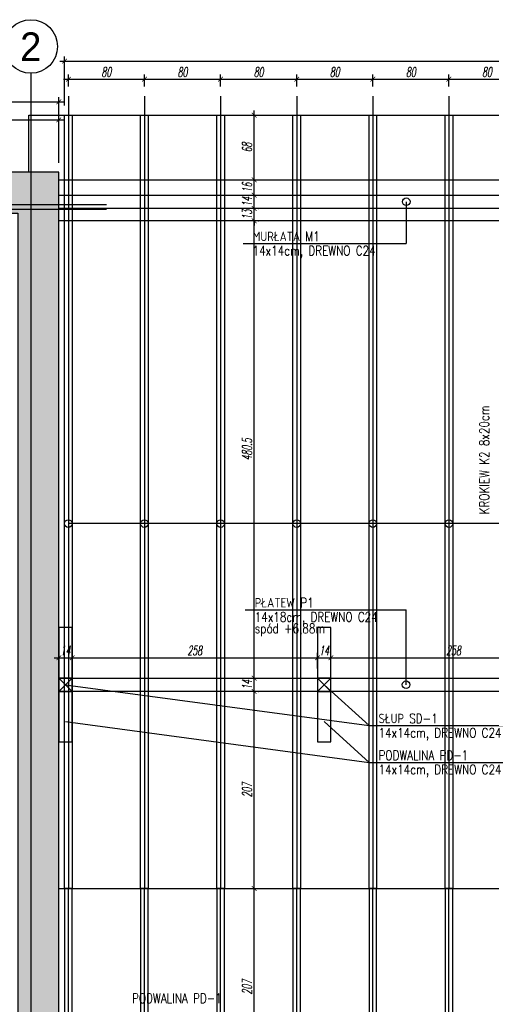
# Model space of a CAD drawing. Header units: millimetres. Extents: x -66901 to 936319, y -323998 to 488548.
# Tile 62 of 84: x 536208 to 541164, y 278651 to 288995. Entities that reach past the tile are written whole.
import ezdxf
from ezdxf.enums import TextEntityAlignment as Align
from ezdxf.lldxf.tags import DXFTag

# ---------------------------------------------------------------- set-up
doc = ezdxf.new("R2010")
doc.units = ezdxf.units.MM
doc.header["$LTSCALE"] = 5
doc.header["$MEASUREMENT"] = 0
for name, color, linetype in [('K-DREWNO', 15, 'Continuous'), ('K-HATCH', 8, 'Continuous'), ('k-kleszcze', 41, 'DASHED2'), ('K-OSIE', 1, 'CENTER'), ('K-SC_KON', 2, 'Continuous'), ('K-WYMIARY', 254, 'Continuous'), ('N-20', 254, 'Continuous'), ('N-25', 71, 'Continuous'), ('N-50', 4, 'Continuous'), ('POMOCNICZE', 8, 'DASHED2'), ('S-25', 71, 'Continuous')]:
    doc.layers.add(name, color=color, linetype=linetype)
doc.styles.add('GENERATED_STYLE_3', font='txt')
doc.styles.add('ROMANS', font='romans.shx', dxfattribs={"width": 0.8, "oblique": 10})
doc.styles.add('WYMIARY', font='romans.shx', dxfattribs={"width": 0.6, "oblique": 10})
tags = doc.linetypes.add('CENTER', pattern=[2, 1.25, -0.25, 0.25, -0.25]).pattern_tags.tags
tags[10:11] = [DXFTag(74, 4), DXFTag(75, 0), DXFTag(340, '0'), DXFTag(46, 1.0), DXFTag(50, 0.0), DXFTag(44, 0.0), DXFTag(45, 0.0)]
tags[8:9] = [DXFTag(74, 4), DXFTag(75, 0), DXFTag(340, '0'), DXFTag(46, 1.0), DXFTag(50, 0.0), DXFTag(44, 0.0), DXFTag(45, 0.0)]
tags[6:7] = [DXFTag(74, 4), DXFTag(75, 0), DXFTag(340, '0'), DXFTag(46, 1.0), DXFTag(50, 0.0), DXFTag(44, 0.0), DXFTag(45, 0.0)]
tags[4:5] = [DXFTag(74, 4), DXFTag(75, 0), DXFTag(340, '0'), DXFTag(46, 1.0), DXFTag(50, 0.0), DXFTag(44, 0.0), DXFTag(45, 0.0)]
tags = doc.linetypes.add('DASHED2', pattern=[0.375, 0.25, -0.125]).pattern_tags.tags
tags[6:7] = [DXFTag(74, 4), DXFTag(75, 0), DXFTag(340, '0'), DXFTag(46, 1.0), DXFTag(50, 0.0), DXFTag(44, 0.0), DXFTag(45, 0.0)]
tags[4:5] = [DXFTag(74, 4), DXFTag(75, 0), DXFTag(340, '0'), DXFTag(46, 1.0), DXFTag(50, 0.0), DXFTag(44, 0.0), DXFTag(45, 0.0)]
doc.dimstyles.new('CM50', dxfattribs={"dimscale": 50, "dimtxt": 2, "dimasz": 1, "dimexe": 1, "dimexo": 2, "dimgap": 0.5, "dimtad": 1, "dimlfac": 0.1, "dimrnd": 0.5, "dimdsep": 46, "dimtxsty": 'WYMIARY', "dimblk": 'ARCHTICK', "dimcen": 0, "dimdle": 1, "dimclrd": 253, "dimclre": 251, "dimclrt": 30, "dimaunit": 1, "dimadec": 0, "dimazin": 0, "dimtfac": 1, "dimtix": 1, "dimtmove": 0, "dimatfit": 3, "dimldrblk": 'ARCHTICK', "dimfxl": 1, "dimtvp": 0.4, "dimtolj": 1, "dimarcsym": 0})

# ---------------------------------------------------------------- blocks, each defined once
blk = doc.blocks.new('_ArchTick')
at = {"color": 0, "linetype": 'ByBlock', "const_width": 0.15}
blk.add_lwpolyline([(-0.5, -0.5), (0.5, 0.5)], dxfattribs=at)
blk = doc.blocks.new('*D844')
at = {"layer": 'Defpoints', "color": 0, "transparency": 16777216}
for p in [(536619, 287942), (534769, 287392), (536619, 287392)]:
    blk.add_point(p, dxfattribs=at)
at = {"layer": 'K-WYMIARY', "color": 251, "lineweight": -2, "transparency": 16777216}
for p, q in [((534769, 287492), (534769, 287992)), ((536619, 287492), (536619, 287992))]:
    blk.add_line(p, q, dxfattribs=at)
at = {"layer": 'K-WYMIARY', "color": 253, "lineweight": -2, "transparency": 16777216}
blk.add_line((534719, 287942), (536669, 287942), dxfattribs=at)
at = {"layer": 'K-WYMIARY', "color": 253, "lineweight": -2, "transparency": 16777216, "xscale": 50, "yscale": 50, "zscale": 50, "rotation": 180}
blk.add_blockref('_ArchTick', (534769, 287942), dxfattribs=at)
at = {"layer": 'K-WYMIARY', "color": 253, "lineweight": -2, "transparency": 16777216, "xscale": 50, "yscale": 50, "zscale": 50}
blk.add_blockref('_ArchTick', (536619, 287942), dxfattribs=at)
at = {"layer": 'K-WYMIARY', "color": 30, "transparency": 16777216, "insert": (535694, 288018), "char_height": 100, "attachment_point": 5, "style": 'WYMIARY'}
blk.add_mtext('\\A1;185', dxfattribs=at)
blk = doc.blocks.new('*D847')
at = {"layer": 'Defpoints', "color": 0, "transparency": 16777216}
for p in [(536619, 288132), (527829, 287392), (536619, 287392)]:
    blk.add_point(p, dxfattribs=at)
at = {"layer": 'K-WYMIARY', "color": 253, "lineweight": -2, "transparency": 16777216}
blk.add_line((527779, 288132), (536669, 288132), dxfattribs=at)
at = {"layer": 'K-WYMIARY', "color": 251, "lineweight": -2, "transparency": 16777216}
for p, q in [((527829, 287492), (527829, 288182)), ((536619, 287492), (536619, 288182))]:
    blk.add_line(p, q, dxfattribs=at)
at = {"layer": 'K-WYMIARY', "color": 253, "lineweight": -2, "transparency": 16777216, "xscale": 50, "yscale": 50, "zscale": 50, "rotation": 180}
blk.add_blockref('_ArchTick', (527829, 288132), dxfattribs=at)
at = {"layer": 'K-WYMIARY', "color": 253, "lineweight": -2, "transparency": 16777216, "xscale": 50, "yscale": 50, "zscale": 50}
blk.add_blockref('_ArchTick', (536619, 288132), dxfattribs=at)
at = {"layer": 'K-WYMIARY', "color": 30, "transparency": 16777216, "insert": (532224, 288208), "char_height": 100, "attachment_point": 5, "style": 'WYMIARY'}
blk.add_mtext('\\A1;879', dxfattribs=at)
blk = doc.blocks.new('*D982')
at = {"layer": 'Defpoints', "color": 0, "transparency": 16777216}
for p in [(537519, 288370), (536719, 288192), (537519, 288192)]:
    blk.add_point(p, dxfattribs=at)
at = {"layer": 'K-WYMIARY', "color": 251, "lineweight": -2, "transparency": 16777216}
for p, q in [((536719, 288292), (536719, 288420)), ((537519, 288292), (537519, 288420))]:
    blk.add_line(p, q, dxfattribs=at)
at = {"layer": 'K-WYMIARY', "color": 253, "lineweight": -2, "transparency": 16777216}
blk.add_line((536669, 288370), (537569, 288370), dxfattribs=at)
at = {"layer": 'K-WYMIARY', "color": 253, "lineweight": -2, "transparency": 16777216, "xscale": 50, "yscale": 50, "zscale": 50, "rotation": 180}
blk.add_blockref('_ArchTick', (536719, 288370), dxfattribs=at)
at = {"layer": 'K-WYMIARY', "color": 253, "lineweight": -2, "transparency": 16777216, "xscale": 50, "yscale": 50, "zscale": 50}
blk.add_blockref('_ArchTick', (537519, 288370), dxfattribs=at)
at = {"layer": 'K-WYMIARY', "color": 30, "transparency": 16777216, "insert": (537119, 288445), "char_height": 100, "attachment_point": 5, "style": 'WYMIARY'}
blk.add_mtext('\\A1;80', dxfattribs=at)
blk = doc.blocks.new('*D983')
at = {"layer": 'Defpoints', "color": 0, "transparency": 16777216}
for p in [(538319, 288370), (537519, 288192), (538319, 288192)]:
    blk.add_point(p, dxfattribs=at)
at = {"layer": 'K-WYMIARY', "color": 251, "lineweight": -2, "transparency": 16777216}
for p, q in [((537519, 288292), (537519, 288420)), ((538319, 288292), (538319, 288420))]:
    blk.add_line(p, q, dxfattribs=at)
at = {"layer": 'K-WYMIARY', "color": 253, "lineweight": -2, "transparency": 16777216}
blk.add_line((537469, 288370), (538369, 288370), dxfattribs=at)
at = {"layer": 'K-WYMIARY', "color": 253, "lineweight": -2, "transparency": 16777216, "xscale": 50, "yscale": 50, "zscale": 50, "rotation": 180}
blk.add_blockref('_ArchTick', (537519, 288370), dxfattribs=at)
at = {"layer": 'K-WYMIARY', "color": 253, "lineweight": -2, "transparency": 16777216, "xscale": 50, "yscale": 50, "zscale": 50}
blk.add_blockref('_ArchTick', (538319, 288370), dxfattribs=at)
at = {"layer": 'K-WYMIARY', "color": 30, "transparency": 16777216, "insert": (537919, 288445), "char_height": 100, "attachment_point": 5, "style": 'WYMIARY'}
blk.add_mtext('\\A1;80', dxfattribs=at)
blk = doc.blocks.new('*D984')
at = {"layer": 'Defpoints', "color": 0, "transparency": 16777216}
for p in [(539119, 288370), (538319, 288192), (539119, 288192)]:
    blk.add_point(p, dxfattribs=at)
at = {"layer": 'K-WYMIARY', "color": 251, "lineweight": -2, "transparency": 16777216}
for p, q in [((538319, 288292), (538319, 288420)), ((539119, 288292), (539119, 288420))]:
    blk.add_line(p, q, dxfattribs=at)
at = {"layer": 'K-WYMIARY', "color": 253, "lineweight": -2, "transparency": 16777216}
blk.add_line((538269, 288370), (539169, 288370), dxfattribs=at)
at = {"layer": 'K-WYMIARY', "color": 253, "lineweight": -2, "transparency": 16777216, "xscale": 50, "yscale": 50, "zscale": 50, "rotation": 180}
blk.add_blockref('_ArchTick', (538319, 288370), dxfattribs=at)
at = {"layer": 'K-WYMIARY', "color": 253, "lineweight": -2, "transparency": 16777216, "xscale": 50, "yscale": 50, "zscale": 50}
blk.add_blockref('_ArchTick', (539119, 288370), dxfattribs=at)
at = {"layer": 'K-WYMIARY', "color": 30, "transparency": 16777216, "insert": (538719, 288445), "char_height": 100, "attachment_point": 5, "style": 'WYMIARY'}
blk.add_mtext('\\A1;80', dxfattribs=at)
blk = doc.blocks.new('*D985')
at = {"layer": 'Defpoints', "color": 0, "transparency": 16777216}
for p in [(539919, 288370), (539119, 288192), (539919, 288192)]:
    blk.add_point(p, dxfattribs=at)
at = {"layer": 'K-WYMIARY', "color": 251, "lineweight": -2, "transparency": 16777216}
for p, q in [((539119, 288292), (539119, 288420)), ((539919, 288292), (539919, 288420))]:
    blk.add_line(p, q, dxfattribs=at)
at = {"layer": 'K-WYMIARY', "color": 253, "lineweight": -2, "transparency": 16777216}
blk.add_line((539069, 288370), (539969, 288370), dxfattribs=at)
at = {"layer": 'K-WYMIARY', "color": 253, "lineweight": -2, "transparency": 16777216, "xscale": 50, "yscale": 50, "zscale": 50, "rotation": 180}
blk.add_blockref('_ArchTick', (539119, 288370), dxfattribs=at)
at = {"layer": 'K-WYMIARY', "color": 253, "lineweight": -2, "transparency": 16777216, "xscale": 50, "yscale": 50, "zscale": 50}
blk.add_blockref('_ArchTick', (539919, 288370), dxfattribs=at)
at = {"layer": 'K-WYMIARY', "color": 30, "transparency": 16777216, "insert": (539519, 288445), "char_height": 100, "attachment_point": 5, "style": 'WYMIARY'}
blk.add_mtext('\\A1;80', dxfattribs=at)
blk = doc.blocks.new('*D986')
at = {"layer": 'Defpoints', "color": 0, "transparency": 16777216}
for p in [(540719, 288370), (539919, 288192), (540719, 288192)]:
    blk.add_point(p, dxfattribs=at)
at = {"layer": 'K-WYMIARY', "color": 251, "lineweight": -2, "transparency": 16777216}
for p, q in [((539919, 288292), (539919, 288420)), ((540719, 288292), (540719, 288420))]:
    blk.add_line(p, q, dxfattribs=at)
at = {"layer": 'K-WYMIARY', "color": 253, "lineweight": -2, "transparency": 16777216}
blk.add_line((539869, 288370), (540769, 288370), dxfattribs=at)
at = {"layer": 'K-WYMIARY', "color": 253, "lineweight": -2, "transparency": 16777216, "xscale": 50, "yscale": 50, "zscale": 50, "rotation": 180}
blk.add_blockref('_ArchTick', (539919, 288370), dxfattribs=at)
at = {"layer": 'K-WYMIARY', "color": 253, "lineweight": -2, "transparency": 16777216, "xscale": 50, "yscale": 50, "zscale": 50}
blk.add_blockref('_ArchTick', (540719, 288370), dxfattribs=at)
at = {"layer": 'K-WYMIARY', "color": 30, "transparency": 16777216, "insert": (540319, 288445), "char_height": 100, "attachment_point": 5, "style": 'WYMIARY'}
blk.add_mtext('\\A1;80', dxfattribs=at)
blk = doc.blocks.new('*D987')
at = {"layer": 'Defpoints', "color": 0, "transparency": 16777216}
for p in [(541519, 288370), (540719, 288192), (541519, 288192)]:
    blk.add_point(p, dxfattribs=at)
at = {"layer": 'K-WYMIARY', "color": 251, "lineweight": -2, "transparency": 16777216}
for p, q in [((540719, 288292), (540719, 288420)), ((541519, 288292), (541519, 288420))]:
    blk.add_line(p, q, dxfattribs=at)
at = {"layer": 'K-WYMIARY', "color": 253, "lineweight": -2, "transparency": 16777216}
blk.add_line((540669, 288370), (541569, 288370), dxfattribs=at)
at = {"layer": 'K-WYMIARY', "color": 253, "lineweight": -2, "transparency": 16777216, "xscale": 50, "yscale": 50, "zscale": 50, "rotation": 180}
blk.add_blockref('_ArchTick', (540719, 288370), dxfattribs=at)
at = {"layer": 'K-WYMIARY', "color": 253, "lineweight": -2, "transparency": 16777216, "xscale": 50, "yscale": 50, "zscale": 50}
blk.add_blockref('_ArchTick', (541519, 288370), dxfattribs=at)
at = {"layer": 'K-WYMIARY', "color": 30, "transparency": 16777216, "insert": (541119, 288445), "char_height": 100, "attachment_point": 5, "style": 'WYMIARY'}
blk.add_mtext('\\A1;80', dxfattribs=at)
blk = doc.blocks.new('*D1002')
at = {"layer": 'Defpoints', "color": 0, "transparency": 16777216}
for p in [(553159, 288560), (536679, 287992), (553159, 287992)]:
    blk.add_point(p, dxfattribs=at)
at = {"layer": 'K-WYMIARY', "color": 251, "lineweight": -2, "transparency": 16777216}
for p, q in [((536679, 288092), (536679, 288610)), ((553159, 288092), (553159, 288610))]:
    blk.add_line(p, q, dxfattribs=at)
at = {"layer": 'K-WYMIARY', "color": 253, "lineweight": -2, "transparency": 16777216}
blk.add_line((536629, 288560), (553209, 288560), dxfattribs=at)
at = {"layer": 'K-WYMIARY', "color": 253, "lineweight": -2, "transparency": 16777216, "xscale": 50, "yscale": 50, "zscale": 50, "rotation": 180}
blk.add_blockref('_ArchTick', (536679, 288560), dxfattribs=at)
at = {"layer": 'K-WYMIARY', "color": 253, "lineweight": -2, "transparency": 16777216, "xscale": 50, "yscale": 50, "zscale": 50}
blk.add_blockref('_ArchTick', (553159, 288560), dxfattribs=at)
at = {"layer": 'K-WYMIARY', "color": 30, "transparency": 16777216, "insert": (544919, 288635), "char_height": 100, "attachment_point": 5, "style": 'WYMIARY'}
blk.add_mtext('\\A1;1648', dxfattribs=at)
blk = doc.blocks.new('*D1012')
at = {"layer": 'Defpoints', "color": 0, "transparency": 16777216}
for p in [(536759, 282292), (536619, 282078), (536759, 282078)]:
    blk.add_point(p, dxfattribs=at)
at = {"layer": 'K-WYMIARY', "color": 251, "lineweight": -2, "transparency": 16777216}
for p, q in [((536619, 282178), (536619, 282342)), ((536759, 282178), (536759, 282342))]:
    blk.add_line(p, q, dxfattribs=at)
at = {"layer": 'K-WYMIARY', "color": 253, "lineweight": -2, "transparency": 16777216}
blk.add_line((536569, 282292), (536809, 282292), dxfattribs=at)
at = {"layer": 'K-WYMIARY', "color": 253, "lineweight": -2, "transparency": 16777216, "xscale": 50, "yscale": 50, "zscale": 50, "rotation": 180}
blk.add_blockref('_ArchTick', (536619, 282292), dxfattribs=at)
at = {"layer": 'K-WYMIARY', "color": 253, "lineweight": -2, "transparency": 16777216, "xscale": 50, "yscale": 50, "zscale": 50}
blk.add_blockref('_ArchTick', (536759, 282292), dxfattribs=at)
at = {"layer": 'K-WYMIARY', "color": 30, "transparency": 16777216, "insert": (536689, 282367), "char_height": 100, "attachment_point": 5, "style": 'WYMIARY'}
blk.add_mtext('\\A1;14', dxfattribs=at)
blk = doc.blocks.new('*D1013')
at = {"layer": 'Defpoints', "color": 0, "transparency": 16777216}
for p in [(539338, 282292), (536759, 282078), (539338, 282078)]:
    blk.add_point(p, dxfattribs=at)
at = {"layer": 'K-WYMIARY', "color": 251, "lineweight": -2, "transparency": 16777216}
for p, q in [((536759, 282178), (536759, 282342)), ((539338, 282178), (539338, 282342))]:
    blk.add_line(p, q, dxfattribs=at)
at = {"layer": 'K-WYMIARY', "color": 253, "lineweight": -2, "transparency": 16777216}
blk.add_line((536709, 282292), (539388, 282292), dxfattribs=at)
at = {"layer": 'K-WYMIARY', "color": 253, "lineweight": -2, "transparency": 16777216, "xscale": 50, "yscale": 50, "zscale": 50, "rotation": 180}
blk.add_blockref('_ArchTick', (536759, 282292), dxfattribs=at)
at = {"layer": 'K-WYMIARY', "color": 253, "lineweight": -2, "transparency": 16777216, "xscale": 50, "yscale": 50, "zscale": 50}
blk.add_blockref('_ArchTick', (539338, 282292), dxfattribs=at)
at = {"layer": 'K-WYMIARY', "color": 30, "transparency": 16777216, "insert": (538048, 282367), "char_height": 100, "attachment_point": 5, "style": 'WYMIARY'}
blk.add_mtext('\\A1;258', dxfattribs=at)
blk = doc.blocks.new('*D1014')
at = {"layer": 'Defpoints', "color": 0, "transparency": 16777216}
for p in [(539478, 282292), (539338, 282078), (539478, 282078)]:
    blk.add_point(p, dxfattribs=at)
at = {"layer": 'K-WYMIARY', "color": 251, "lineweight": -2, "transparency": 16777216}
for p, q in [((539338, 282178), (539338, 282342)), ((539478, 282178), (539478, 282342))]:
    blk.add_line(p, q, dxfattribs=at)
at = {"layer": 'K-WYMIARY', "color": 253, "lineweight": -2, "transparency": 16777216}
blk.add_line((539288, 282292), (539528, 282292), dxfattribs=at)
at = {"layer": 'K-WYMIARY', "color": 253, "lineweight": -2, "transparency": 16777216, "xscale": 50, "yscale": 50, "zscale": 50, "rotation": 180}
blk.add_blockref('_ArchTick', (539338, 282292), dxfattribs=at)
at = {"layer": 'K-WYMIARY', "color": 253, "lineweight": -2, "transparency": 16777216, "xscale": 50, "yscale": 50, "zscale": 50}
blk.add_blockref('_ArchTick', (539478, 282292), dxfattribs=at)
at = {"layer": 'K-WYMIARY', "color": 30, "transparency": 16777216, "insert": (539408, 282367), "char_height": 100, "attachment_point": 5, "style": 'WYMIARY'}
blk.add_mtext('\\A1;14', dxfattribs=at)
blk = doc.blocks.new('*D1015')
at = {"layer": 'Defpoints', "color": 0, "transparency": 16777216}
for p in [(542057, 282292), (539478, 282078), (542057, 282078)]:
    blk.add_point(p, dxfattribs=at)
at = {"layer": 'K-WYMIARY', "color": 251, "lineweight": -2, "transparency": 16777216}
for p, q in [((539478, 282178), (539478, 282342)), ((542057, 282178), (542057, 282342))]:
    blk.add_line(p, q, dxfattribs=at)
at = {"layer": 'K-WYMIARY', "color": 253, "lineweight": -2, "transparency": 16777216}
blk.add_line((539428, 282292), (542107, 282292), dxfattribs=at)
at = {"layer": 'K-WYMIARY', "color": 253, "lineweight": -2, "transparency": 16777216, "xscale": 50, "yscale": 50, "zscale": 50, "rotation": 180}
blk.add_blockref('_ArchTick', (539478, 282292), dxfattribs=at)
at = {"layer": 'K-WYMIARY', "color": 253, "lineweight": -2, "transparency": 16777216, "xscale": 50, "yscale": 50, "zscale": 50}
blk.add_blockref('_ArchTick', (542057, 282292), dxfattribs=at)
at = {"layer": 'K-WYMIARY', "color": 30, "transparency": 16777216, "insert": (540767, 282367), "char_height": 100, "attachment_point": 5, "style": 'WYMIARY'}
blk.add_mtext('\\A1;258', dxfattribs=at)
blk = doc.blocks.new('*D1030')
at = {"layer": 'Defpoints', "color": 0, "transparency": 16777216}
for p in [(538619, 279867), (538672, 279867), (538619, 277796)]:
    blk.add_point(p, dxfattribs=at)
at = {"layer": 'K-WYMIARY', "color": 253, "lineweight": -2, "transparency": 16777216}
blk.add_line((538672, 277746), (538672, 279917), dxfattribs=at)
at = {"layer": 'K-WYMIARY', "color": 251, "lineweight": -2, "transparency": 16777216}
for p, q in [((538719, 279867), (538722, 279867)), ((538719, 277796), (538722, 277796))]:
    blk.add_line(p, q, dxfattribs=at)
at = {"layer": 'K-WYMIARY', "color": 253, "lineweight": -2, "transparency": 16777216, "xscale": 50, "yscale": 50, "zscale": 50}
for p, rotation in [((538672, 279867), 90), ((538672, 277796), 270)]:
    blk.add_blockref('_ArchTick', p, dxfattribs=dict(at, rotation=rotation))
at = {"layer": 'K-WYMIARY', "color": 30, "transparency": 16777216, "insert": (538597, 278831), "char_height": 100, "attachment_point": 5, "rotation": 90, "style": 'WYMIARY'}
blk.add_mtext('\\A1;207', dxfattribs=at)
blk = doc.blocks.new('*D1031')
at = {"layer": 'Defpoints', "color": 0, "transparency": 16777216}
for p in [(538619, 281938), (538672, 281938), (538619, 279867)]:
    blk.add_point(p, dxfattribs=at)
at = {"layer": 'K-WYMIARY', "color": 253, "lineweight": -2, "transparency": 16777216}
blk.add_line((538672, 279817), (538672, 281988), dxfattribs=at)
at = {"layer": 'K-WYMIARY', "color": 251, "lineweight": -2, "transparency": 16777216}
for p, q in [((538719, 281938), (538722, 281938)), ((538719, 279867), (538722, 279867))]:
    blk.add_line(p, q, dxfattribs=at)
at = {"layer": 'K-WYMIARY', "color": 253, "lineweight": -2, "transparency": 16777216, "xscale": 50, "yscale": 50, "zscale": 50}
for p, rotation in [((538672, 281938), 90), ((538672, 279867), 270)]:
    blk.add_blockref('_ArchTick', p, dxfattribs=dict(at, rotation=rotation))
at = {"layer": 'K-WYMIARY', "color": 30, "transparency": 16777216, "insert": (538597, 280902), "char_height": 100, "attachment_point": 5, "rotation": 90, "style": 'WYMIARY'}
blk.add_mtext('\\A1;207', dxfattribs=at)
blk = doc.blocks.new('*D1032')
at = {"layer": 'Defpoints', "color": 0, "transparency": 16777216}
for p in [(538619, 282078), (538672, 282078), (538619, 281938)]:
    blk.add_point(p, dxfattribs=at)
at = {"layer": 'K-WYMIARY', "color": 253, "lineweight": -2, "transparency": 16777216}
blk.add_line((538672, 281888), (538672, 282128), dxfattribs=at)
at = {"layer": 'K-WYMIARY', "color": 251, "lineweight": -2, "transparency": 16777216}
for p, q in [((538719, 282078), (538722, 282078)), ((538719, 281938), (538722, 281938))]:
    blk.add_line(p, q, dxfattribs=at)
at = {"layer": 'K-WYMIARY', "color": 253, "lineweight": -2, "transparency": 16777216, "xscale": 50, "yscale": 50, "zscale": 50}
for p, rotation in [((538672, 282078), 90), ((538672, 281938), 270)]:
    blk.add_blockref('_ArchTick', p, dxfattribs=dict(at, rotation=rotation))
at = {"layer": 'K-WYMIARY', "color": 30, "transparency": 16777216, "insert": (538597, 282008), "char_height": 100, "attachment_point": 5, "rotation": 90, "style": 'WYMIARY'}
blk.add_mtext('\\A1;14', dxfattribs=at)
blk = doc.blocks.new('*D1033')
at = {"layer": 'Defpoints', "color": 0, "transparency": 16777216}
for p in [(538619, 286882), (538672, 286882), (538619, 282078)]:
    blk.add_point(p, dxfattribs=at)
at = {"layer": 'K-WYMIARY', "color": 253, "lineweight": -2, "transparency": 16777216}
blk.add_line((538672, 282028), (538672, 286932), dxfattribs=at)
at = {"layer": 'K-WYMIARY', "color": 251, "lineweight": -2, "transparency": 16777216}
for p, q in [((538719, 286882), (538722, 286882)), ((538719, 282078), (538722, 282078))]:
    blk.add_line(p, q, dxfattribs=at)
at = {"layer": 'K-WYMIARY', "color": 253, "lineweight": -2, "transparency": 16777216, "xscale": 50, "yscale": 50, "zscale": 50}
for p, rotation in [((538672, 286882), 90), ((538672, 282078), 270)]:
    blk.add_blockref('_ArchTick', p, dxfattribs=dict(at, rotation=rotation))
at = {"layer": 'K-WYMIARY', "color": 30, "transparency": 16777216, "insert": (538597, 284480), "char_height": 100, "attachment_point": 5, "rotation": 90, "style": 'WYMIARY'}
blk.add_mtext('\\A1;480.5', dxfattribs=at)
blk = doc.blocks.new('*D1034')
at = {"layer": 'Defpoints', "color": 0, "transparency": 16777216}
for p in [(538619, 287012), (538672, 287012), (538619, 286882)]:
    blk.add_point(p, dxfattribs=at)
at = {"layer": 'K-WYMIARY', "color": 253, "lineweight": -2, "transparency": 16777216}
for p, q in [((538672, 287012), (538672, 287062)), ((538672, 286882), (538672, 287012)), ((538672, 286882), (538672, 286832))]:
    blk.add_line(p, q, dxfattribs=at)
at = {"layer": 'K-WYMIARY', "color": 251, "lineweight": -2, "transparency": 16777216}
for p, q in [((538719, 287012), (538722, 287012)), ((538719, 286882), (538722, 286882))]:
    blk.add_line(p, q, dxfattribs=at)
at = {"layer": 'K-WYMIARY', "color": 253, "lineweight": -2, "transparency": 16777216, "xscale": 50, "yscale": 50, "zscale": 50}
for p, rotation in [((538672, 287012), 270), ((538672, 286882), 90)]:
    blk.add_blockref('_ArchTick', p, dxfattribs=dict(at, rotation=rotation))
at = {"layer": 'K-WYMIARY', "color": 30, "transparency": 16777216, "insert": (538597, 286947), "char_height": 100, "attachment_point": 5, "rotation": 90, "style": 'WYMIARY'}
blk.add_mtext('\\A1;13', dxfattribs=at)
blk = doc.blocks.new('*D1035')
at = {"layer": 'Defpoints', "color": 0, "transparency": 16777216}
for p in [(538619, 287152), (538672, 287152), (538619, 287012)]:
    blk.add_point(p, dxfattribs=at)
at = {"layer": 'K-WYMIARY', "color": 253, "lineweight": -2, "transparency": 16777216}
blk.add_line((538672, 286962), (538672, 287202), dxfattribs=at)
at = {"layer": 'K-WYMIARY', "color": 251, "lineweight": -2, "transparency": 16777216}
for p, q in [((538719, 287152), (538722, 287152)), ((538719, 287012), (538722, 287012))]:
    blk.add_line(p, q, dxfattribs=at)
at = {"layer": 'K-WYMIARY', "color": 253, "lineweight": -2, "transparency": 16777216, "xscale": 50, "yscale": 50, "zscale": 50}
for p, rotation in [((538672, 287152), 90), ((538672, 287012), 270)]:
    blk.add_blockref('_ArchTick', p, dxfattribs=dict(at, rotation=rotation))
at = {"layer": 'K-WYMIARY', "color": 30, "transparency": 16777216, "insert": (538597, 287082), "char_height": 100, "attachment_point": 5, "rotation": 90, "style": 'WYMIARY'}
blk.add_mtext('\\A1;14', dxfattribs=at)
blk = doc.blocks.new('*D1036')
at = {"layer": 'Defpoints', "color": 0, "transparency": 16777216}
for p in [(538619, 287312), (538672, 287312), (538619, 287152)]:
    blk.add_point(p, dxfattribs=at)
at = {"layer": 'K-WYMIARY', "color": 253, "lineweight": -2, "transparency": 16777216}
blk.add_line((538672, 287102), (538672, 287362), dxfattribs=at)
at = {"layer": 'K-WYMIARY', "color": 251, "lineweight": -2, "transparency": 16777216}
for p, q in [((538719, 287312), (538722, 287312)), ((538719, 287152), (538722, 287152))]:
    blk.add_line(p, q, dxfattribs=at)
at = {"layer": 'K-WYMIARY', "color": 253, "lineweight": -2, "transparency": 16777216, "xscale": 50, "yscale": 50, "zscale": 50}
for p, rotation in [((538672, 287312), 90), ((538672, 287152), 270)]:
    blk.add_blockref('_ArchTick', p, dxfattribs=dict(at, rotation=rotation))
at = {"layer": 'K-WYMIARY', "color": 30, "transparency": 16777216, "insert": (538597, 287232), "char_height": 100, "attachment_point": 5, "rotation": 90, "style": 'WYMIARY'}
blk.add_mtext('\\A1;16', dxfattribs=at)
blk = doc.blocks.new('*D1037')
at = {"layer": 'Defpoints', "color": 0, "transparency": 16777216}
for p in [(538586, 287992), (538672, 287992), (538619, 287312)]:
    blk.add_point(p, dxfattribs=at)
at = {"layer": 'K-WYMIARY', "color": 253, "lineweight": -2, "transparency": 16777216}
blk.add_line((538672, 287262), (538672, 288042), dxfattribs=at)
at = {"layer": 'K-WYMIARY', "color": 251, "lineweight": -2, "transparency": 16777216}
for p, q in [((538686, 287992), (538722, 287992)), ((538719, 287312), (538722, 287312))]:
    blk.add_line(p, q, dxfattribs=at)
at = {"layer": 'K-WYMIARY', "color": 253, "lineweight": -2, "transparency": 16777216, "xscale": 50, "yscale": 50, "zscale": 50}
for p, rotation in [((538672, 287992), 90), ((538672, 287312), 270)]:
    blk.add_blockref('_ArchTick', p, dxfattribs=dict(at, rotation=rotation))
at = {"layer": 'K-WYMIARY', "color": 30, "transparency": 16777216, "insert": (538597, 287652), "char_height": 100, "attachment_point": 5, "rotation": 90, "style": 'WYMIARY'}
blk.add_mtext('\\A1;68', dxfattribs=at)
blk = doc.blocks.new('*D1065')
at = {"layer": 'Defpoints', "color": 0, "transparency": 16777216}
for p in [(541039, 287992), (541867, 287992), (541039, 279867)]:
    blk.add_point(p, dxfattribs=at)
at = {"layer": 'K-WYMIARY', "color": 251, "lineweight": -2, "transparency": 16777216}
for p, q in [((541139, 287992), (541917, 287992)), ((541139, 279867), (541917, 279867))]:
    blk.add_line(p, q, dxfattribs=at)
at = {"layer": 'K-WYMIARY', "color": 253, "lineweight": -2, "transparency": 16777216}
blk.add_line((541867, 279817), (541867, 288042), dxfattribs=at)
at = {"layer": 'K-WYMIARY', "color": 253, "lineweight": -2, "transparency": 16777216, "xscale": 50, "yscale": 50, "zscale": 50}
for p, rotation in [((541867, 287992), 90), ((541867, 279867), 270)]:
    blk.add_blockref('_ArchTick', p, dxfattribs=dict(at, rotation=rotation))
at = {"layer": 'K-WYMIARY', "color": 30, "transparency": 16777216, "insert": (541792, 283929), "char_height": 100, "attachment_point": 5, "rotation": 90, "style": 'WYMIARY'}
blk.add_mtext('\\A1;812.5', dxfattribs=at)

msp = doc.modelspace()

# ---------------------------------------------------------------- hatches: boundary and pattern name
at = {"layer": 'K-HATCH', "lineweight": 0}
h = msp.add_hatch(dxfattribs=at)
h.set_pattern_fill('DASH', color=256, scale=500, angle=45, style=0)
h.paths.add_polyline_path([(536619, 287001.848), (536324, 287001.848), (536324, 275441.848), (536619, 275441.848)])
h.paths.add_polyline_path([(536324, 287001.848), (534769, 287001.848), (534769, 286961.848), (536189, 286961.848), (536189, 278211.848), (536039, 278211.848), (536039, 275621.848), (534909, 275621.848), (534909, 275441.848), (536324, 275441.848)])
h.paths.add_polyline_path([(536619, 287391.848), (536324, 287391.848), (536324, 287051.848), (536619, 287051.848)])
h.paths.add_polyline_path([(536324, 287391.848), (534769, 287391.848), (534769, 287051.848), (536324, 287051.848)])
h.paths.add_polyline_path([(536324, 287051.848), (534769, 287051.848), (534769, 287001.848), (536324, 287001.848)])
h.paths.add_polyline_path([(536619, 287051.848), (536324, 287051.848), (536324, 287001.848), (536619, 287001.848)])

# ---------------------------------------------------------------- linework, layer by layer
at = {"layer": 'K-DREWNO'}
for points in [[(536679, 287991.848), (536759, 287991.848), (536759, 279866.848), (536679, 279866.848)], [(537479, 287991.848), (537559, 287991.848), (537559, 279866.848), (537479, 279866.848)], [(538279, 287991.848), (538359, 287991.848), (538359, 279866.848), (538279, 279866.848)], [(539079, 287991.848), (539159, 287991.848), (539159, 279866.848), (539079, 279866.848)], [(539879, 287991.848), (539959, 287991.848), (539959, 279866.848), (539879, 279866.848)], [(540679, 287991.848), (540759, 287991.848), (540759, 279866.848), (540679, 279866.848)], [(536619, 287151.848), (543189, 287151.848), (543189, 287011.848), (536619, 287011.848)], [(536619, 282078.054), (547634.937, 282078.054), (547494.937, 281938.054), (536619, 281938.054)], [(536679, 274411.848), (536759, 274411.848), (536759, 279866.848), (536679, 279866.848)], [(537479, 274411.848), (537559, 274411.848), (537559, 279866.848), (537479, 279866.848)], [(538279, 274411.848), (538359, 274411.848), (538359, 279866.848), (538279, 279866.848)], [(539079, 274411.848), (539159, 274411.848), (539159, 279866.848), (539079, 279866.848)], [(539879, 274411.848), (539959, 274411.848), (539959, 279866.848), (539879, 279866.848)], [(540679, 274411.848), (540759, 274411.848), (540759, 279866.848), (540679, 279866.848)]]:
    msp.add_lwpolyline(points, close=True, dxfattribs=at)
at = {"layer": 'k-kleszcze'}
for p, q in [((536759, 282078.054), (536619, 281938.054)), ((536619, 282078.054), (536759, 281938.054)), ((539477.984, 282078.054), (539337.984, 281938.054)), ((539337.984, 282078.054), (539477.984, 281938.054))]:
    msp.add_line(p, q, dxfattribs=at)
for points in [[(536759, 281408.054), (536759, 282608.054), (536619, 282608.054), (536619, 281408.054)], [(539477.984, 281408.054), (539477.984, 282608.054), (539337.984, 282608.054), (539337.984, 281408.054)], [(536619, 281938.054), (536759, 281938.054), (536759, 282078.054), (536619, 282078.054)], [(539337.984, 281938.054), (539477.984, 281938.054), (539477.984, 282078.054), (539337.984, 282078.054)]]:
    msp.add_lwpolyline(points, close=True, dxfattribs=at)
at = {"layer": 'K-OSIE'}
for p, q in [((536324, 288432.5), (536324, 272101.848)), ((536719, 288191.848), (536719, 279866.848)), ((537519, 288191.848), (537519, 279866.848)), ((538319, 288191.848), (538319, 279866.848)), ((539119, 288191.848), (539119, 279866.848)), ((539919, 288191.848), (539919, 279866.848)), ((540719, 288191.848), (540719, 279866.848)), ((526912.5, 287051.848), (537119, 287051.848)), ((537119, 287001.848), (526912.5, 287001.848)), ((536719, 274211.848), (536719, 279866.848)), ((537519, 274211.848), (537519, 279866.848)), ((538319, 274211.848), (538319, 279866.848)), ((539119, 274211.848), (539119, 279866.848)), ((539919, 274211.848), (539919, 279866.848)), ((540719, 274211.848), (540719, 279866.848))]:
    msp.add_line(p, q, dxfattribs=at)
msp.add_circle((536324, 288713.75), 281.25, dxfattribs=at)
at = {"layer": 'K-SC_KON'}
msp.add_lwpolyline([(536039, 275621.848), (534909, 275621.848), (534909, 275361.848), (536069, 275361.848), (536069, 274331.848), (536189, 274331.848), (536189, 273031.848), (533589, 273031.848), (533589, 272601.848), (536619, 272601.848), (536619, 287391.848), (534769, 287391.848), (534769, 286961.848), (536189, 286961.848), (536189, 278211.848), (536039, 278211.848), (536039, 275621.848)], dxfattribs=at)
at = {"layer": 'N-20'}
for p, q in [((540271, 287081.848), (540271, 286643.5)), ((547919, 283701.5), (536719, 283701.5)), ((540268.5, 282008.054), (540268.5, 282795.024)), ((536689, 282008.054), (539879.167, 281578.524)), ((539407.984, 282008.054), (539879.167, 281578.524)), ((536689, 281621.554), (539879.167, 281192.024)), ((539407.984, 281621.554), (539879.167, 281192.024))]:
    msp.add_line(p, q, dxfattribs=at)
msp.add_lwpolyline([(536304, 287391.848), (536304, 287991.848), (553159, 287991.848), (553159, 272031.848), (547219, 272031.848), (547219, 273571.848), (536619, 273571.848)], dxfattribs=at)
at = {"layer": 'N-25'}
for centre in [(540271, 287081.853), (536719, 283701.5), (537519, 283701.5), (538319, 283701.5), (539119, 283701.5), (539919, 283701.5), (540719, 283701.5), (540268.5, 282008.058)]:
    msp.add_circle(centre, 40, dxfattribs=at)
at = {"layer": 'POMOCNICZE'}
msp.add_line((536619, 279866.848), (545459, 279866.848), dxfattribs=at)
for points in [[(536619, 287311.848), (552539, 287311.848), (552539, 272591.848), (547839, 272591.848), (547839, 274131.848), (536619, 274131.848)], [(536619, 274561.848), (547849, 274561.848), (547849, 286881.848), (536619, 286881.848)]]:
    msp.add_lwpolyline(points, dxfattribs=at)
at = {"layer": 'S-25'}
for p, q in [((538556.167, 286643.5), (540271, 286643.5)), ((538578.167, 282795.024), (540268.5, 282795.024)), ((539879.167, 281578.524), (541466, 281578.524)), ((539879.167, 281192.024), (541466, 281192.024))]:
    msp.add_line(p, q, dxfattribs=at)

# ---------------------------------------------------------------- texts
at = {"layer": 'N-50', "style": 'GENERATED_STYLE_3'}
msp.add_text('2', height=300, dxfattribs=at).set_placement((536324, 288713.75), align=Align.MIDDLE)
at = {"layer": 'S-25', "style": 'ROMANS', "width": 0.8}
for s, rotation, p in [('MURŁATA M1', 0, (538655.927, 286668.5)), ('14x14cm, DREWNO C24', 0, (538655.927, 286518.5)), ('KROKIEW K2 8x20cm', 90, (541140.5, 283797.549)), ('PŁATEW P1', 0, (538677.927, 282820.024)), ('14x18cm, DREWNO C24', 0, (538677.927, 282670.024)), ('spód +6,88m', 0, (538677.927, 282550.024)), ('SŁUP SD-1', 0, (539978.927, 281603.524)), ('14x14cm, DREWNO C24', 0, (539978.927, 281453.524)), ('PODWALINA PD-1', 0, (539978.927, 281217.024)), ('14x14cm, DREWNO C24', 0, (539978.927, 281067.024)), ('PODWALINA PD-1', 0, (537388.927, 278664.024))]:
    msp.add_text(s, height=100, rotation=rotation, dxfattribs=at).set_placement(p)

# ---------------------------------------------------------------- dimensions: what is measured, and where the dimension line sits
at = {"layer": 'K-WYMIARY'}
for base, p1, p2, picture, middle in [((553159, 288560), (536679, 287991.848), (553159, 287991.848), '*D1002', (544919, 288635)), ((537519, 288370), (536719, 288191.848), (537519, 288191.848), '*D982', (537119, 288445)), ((538319, 288370), (537519, 288191.848), (538319, 288191.848), '*D983', (537919, 288445)), ((539119, 288370), (538319, 288191.848), (539119, 288191.848), '*D984', (538719, 288445)), ((539919, 288370), (539119, 288191.848), (539919, 288191.848), '*D985', (539519, 288445)), ((540719, 288370), (539919, 288191.848), (540719, 288191.848), '*D986', (540319, 288445)), ((541519, 288370), (540719, 288191.848), (541519, 288191.848), '*D987', (541119, 288445)), ((536619, 288132.5), (527829, 287391.848), (536619, 287391.848), '*D847', (532224, 288207.5)), ((536619, 287942.5), (534769, 287391.848), (536619, 287391.848), '*D844', (535694, 288017.5)), ((536759, 282292), (536619, 282078.054), (536759, 282078.054), '*D1012', (536689, 282367)), ((539337.984, 282292), (536759, 282078.054), (539337.984, 282078.054), '*D1013', (538048.492, 282367)), ((539477.984, 282292), (539337.984, 282078.054), (539477.984, 282078.054), '*D1014', (539407.984, 282367)), ((542056.968, 282292), (539477.984, 282078.054), (542056.968, 282078.054), '*D1015', (540767.476, 282367))]:
    dim = msp.add_linear_dim(base=base, p1=p1, p2=p2, dimstyle='CM50', override={"dimtmove": 1}, dxfattribs=at)
    dim.commit()
    dim.dimension.update_dxf_attribs({"geometry": picture, "text_midpoint": middle})
for base, p1, p2, picture, middle in [((538672.5, 287991.848), (538619, 287311.848), (538586.5, 287991.848), '*D1037', (538597.5, 287651.848)), ((541867, 287991.848), (541039, 279866.848), (541039, 287991.848), '*D1065', (541792, 283929.348)), ((538672.5, 287311.848), (538619, 287151.848), (538619, 287311.848), '*D1036', (538597.5, 287231.848)), ((538672.5, 287151.848), (538619, 287011.848), (538619, 287151.848), '*D1035', (538597.5, 287081.848)), ((538672.5, 287011.848), (538619, 286881.848), (538619, 287011.848), '*D1034', (538597.5, 286946.848)), ((538672.5, 286881.848), (538619, 282078.054), (538619, 286881.848), '*D1033', (538597.5, 284479.951)), ((538672.5, 282078.054), (538619, 281938.054), (538619, 282078.054), '*D1032', (538597.5, 282008.054)), ((538672.5, 281938.054), (538619, 279866.848), (538619, 281938.054), '*D1031', (538597.5, 280902.451)), ((538672.5, 279866.848), (538619, 277795.643), (538619, 279866.848), '*D1030', (538597.5, 278831.246))]:
    dim = msp.add_linear_dim(base=base, p1=p1, p2=p2, angle=90, dimstyle='CM50', override={"dimtmove": 1}, dxfattribs=at)
    dim.commit()
    dim.dimension.update_dxf_attribs({"geometry": picture, "text_midpoint": middle})

doc.saveas('drawing.dxf')
